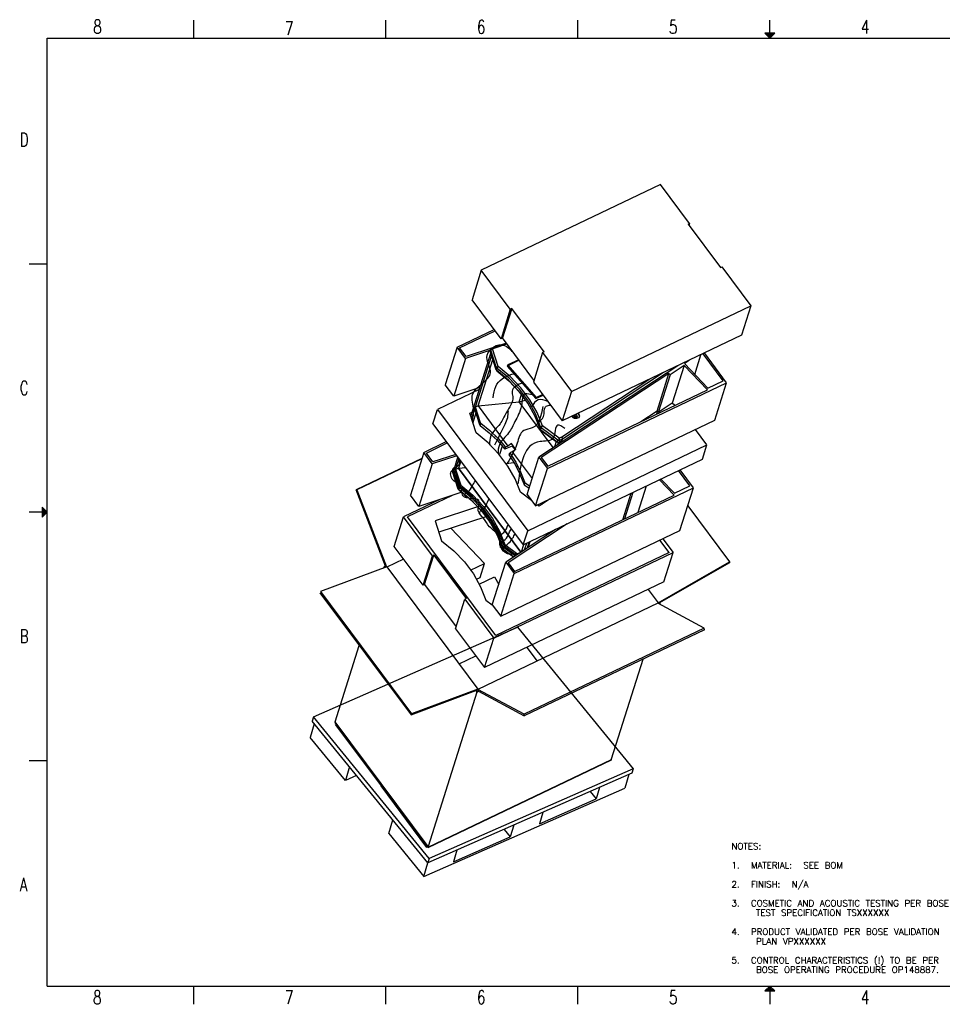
# Model space of a CAD drawing. Extents: x -60 to 3656, y -26 to 2416.
# Tile 1 of 2: x -60 to 2227, y -26 to 2416. Entities that reach past the tile are written whole.
import ezdxf

# ---------------------------------------------------------------- set-up
doc = ezdxf.new("R2010")
doc.units = 0
doc.header["$LTSCALE"] = 7.5
doc.header["$MEASUREMENT"] = 0
doc.layers.get('0').update_dxf_attribs({"linetype": 'CONTINUOUS'})
for name, color, linetype in [('1', 7, 'CONTINUOUS'), ('6文本', 5, 'CONTINUOUS'), ('SALVER_DXF_CONTINUOUS_LINE', 7, 'CONTINUOUS')]:
    doc.layers.add(name, color=color, linetype=linetype)
doc.styles.get("Standard").update_dxf_attribs({"font": 'txt', "bigfont": 'gbcbig.shx'})

msp = doc.modelspace()

# ---------------------------------------------------------------- linework, layer by layer
at = {"color": 7, "linetype": 'Continuous'}
for p, q in [((1528.9, 2007.3), (1084.5, 1794.6)), ((1600.8, 1910.7), (1528.9, 2007.3)), ((1597.1, 1908.9), (1600.8, 1910.7)), ((1597.1, 1908.9), (1677.2, 1801.3)), ((1600.8, 1910.7), (1599.3, 1906)), ((1084.5, 1794.6), (1061.5, 1721.5)), ((1156.4, 1698), (1084.5, 1794.6)), ((1677.2, 1801.3), (1680.9, 1803)), ((1680.9, 1803), (1752.8, 1706.5)), ((1133.3, 1624.9), (1061.5, 1721.5)), ((1156.4, 1698), (1133.3, 1624.9)), ((1160.1, 1699.8), (1137, 1626.7)), ((1160.1, 1699.8), (1156.4, 1698)), ((1240.2, 1592.1), (1160.1, 1699.8)), ((1308.4, 1493.7), (1752.8, 1706.5)), ((1752.8, 1706.5), (1729.7, 1633.4)), ((1024.4, 1603.9), (1116.3, 1647.9)), ((1030.6, 1602.2), (1118.8, 1644.5)), ((1146.6, 1613.8), (1116.9, 1604)), ((1137, 1626.7), (1133.3, 1624.9)), ((1215, 1522), (1137, 1626.7)), ((1729.7, 1633.4), (1285.3, 1420.7)), ((1024.4, 1603.9), (995, 1510.7)), ((1045.4, 1575.6), (1024.4, 1603.9)), ((1046.9, 1580.3), (1030.6, 1602.2)), ((1107.3, 1596), (1045.4, 1575.6)), ((1112.5, 1602), (1046.9, 1580.3)), ((1058.3, 1432), (1107.7, 1588.6)), ((1106.6, 1593.8), (1108, 1598.4)), ((1108, 1596.7), (1106.6, 1592.1)), ((1106.6, 1592.1), (1120.6, 1548.3)), ((1122, 1552.9), (1108, 1596.7)), ((1116.8, 1604), (1110.1, 1600.8)), ((1112.4, 1599.4), (1110.9, 1599)), ((1112.4, 1599.4), (1119, 1602.5)), ((1126.4, 1555.6), (1112.4, 1599.4)), ((1116.8, 1604), (1116.9, 1604)), ((1119, 1602.5), (1148, 1612)), ((1236.5, 1590.3), (1213.5, 1517.3)), ((1240.2, 1592.1), (1236.5, 1590.3)), ((1236.5, 1590.3), (1308.4, 1493.7)), ((1692.6, 1515.7), (1637.8, 1589.4)), ((1045.4, 1575.6), (1016, 1482.4)), ((1109.5, 1582.9), (1060.2, 1426.4)), ((1076.4, 1458.1), (1112.7, 1573)), ((1178.3, 1571.3), (1148.6, 1557)), ((1177.3, 1572.6), (1150.1, 1560.2)), ((1599.6, 1571.1), (1587.8, 1563.3)), ((1613.5, 1536.3), (1628.9, 1585.2)), ((1683.9, 1520.7), (1634.1, 1587.6)), ((1122, 1552.9), (1120.6, 1548.3)), ((1123.4, 1551.1), (1122, 1546.5)), ((1151.6, 1522), (1122, 1546.5)), ((1122.3, 1546.2), (1122.8, 1544.9)), ((1123, 1545.6), (1122.8, 1544.9)), ((1219.7, 1476.1), (1148.6, 1557)), ((1221.3, 1479.2), (1150.1, 1560.2)), ((1571.3, 1557.6), (1227.2, 1331.3)), ((1536.2, 1540.8), (1285.6, 1376)), ((1587.4, 1558), (1552.5, 1535.1)), ((1554.3, 1549.5), (1553.1, 1545.6)), ((1554, 1546.2), (1555.2, 1549.8)), ((1587.4, 1558), (1558, 1464.8)), ((1645.1, 1497.6), (1587.4, 1558)), ((1587.8, 1563.3), (1645.8, 1502.5)), ((1177.7, 1494.7), (1151.6, 1522)), ((1213.5, 1517.3), (1285.3, 1420.7)), ((1549.5, 1538.2), (1233.1, 1330.1)), ((1248.2, 1303), (1692.6, 1515.7)), ((1502.5, 1524.6), (1283.9, 1380.9)), ((1520.1, 1445), (1549.5, 1538.2)), ((1552.5, 1535.1), (1523.1, 1441.9)), ((1552.5, 1535.1), (1549.5, 1538.2)), ((1645.8, 1502.5), (1683.9, 1520.7)), ((1663.2, 1422.6), (1692.6, 1515.7)), ((1079.4, 1499), (975.6, 1449.3)), ((1016, 1482.4), (995, 1510.7)), ((1081, 1503.8), (1016, 1482.4)), ((1249.4, 1308.2), (1645.1, 1497.6)), ((1308.4, 1493.7), (1285.3, 1420.7)), ((1076.4, 1458.1), (1178.3, 1467.9)), ((1178.3, 1467.9), (1184, 1486.2)), ((1178.3, 1467.9), (1194.2, 1472.6)), ((1262.6, 1354.6), (1178.3, 1467.9)), ((1219.7, 1476.1), (1237.7, 1484.7)), ((1236.6, 1486.2), (1221.3, 1479.2)), ((964.5, 1414), (975.6, 1449.3)), ((975.6, 1449.3), (1199.5, 1148.5)), ((1055.6, 1440.4), (1061.6, 1442.4)), ((1067.8, 1450.5), (1069.5, 1455.8)), ((1067.8, 1450.5), (1080.1, 1411.7)), ((1069.5, 1455.8), (1076.3, 1458)), ((1069.5, 1455.8), (1081.8, 1417)), ((1076.3, 1458), (1076.4, 1458.1)), ((1076.3, 1458), (1150.3, 1358.6)), ((1520.1, 1445), (1479.7, 1418.4)), ((1521.1, 1444), (1518.9, 1437.2)), ((1519.7, 1437.6), (1521.6, 1443.5)), ((1523.1, 1441.9), (1520.1, 1445)), ((1558, 1464.8), (1523.1, 1441.9)), ((1563.9, 1458.7), (1558, 1464.8)), ((1071.7, 1391.1), (1055.6, 1440.4)), ((1071, 1440.6), (1063.4, 1416.5)), ((1081.8, 1417), (1080.1, 1411.7)), ((1231.6, 1405.8), (1218.7, 1438.4)), ((1218.8, 1209.9), (1663.2, 1422.6)), ((1312.5, 1432.7), (1313.3, 1433.3)), ((1317.9, 1426.6), (1315.1, 1427.1)), ((1318.8, 1429.3), (1320.4, 1430.7)), ((1320.4, 1430.9), (1320.6, 1430.2)), ((964.5, 1414), (1188.3, 1113.2)), ((1083.1, 1415.2), (1081.5, 1409.9)), ((1231.6, 1405.8), (1230.1, 1401.2)), ((1232.9, 1403.9), (1231.5, 1399.3)), ((1231.5, 1399.3), (1272.9, 1368.7)), ((1231.7, 1399.1), (1232.3, 1397.7)), ((1232.6, 1398.5), (1232.3, 1397.7)), ((1232.3, 1397.7), (1269.9, 1369.8)), ((1274.4, 1373.3), (1232.9, 1403.9)), ((1277.3, 1377.7), (1235.9, 1408.4)), ((1643.9, 1361.2), (1615.3, 1399.6)), ((942, 1342.8), (997.6, 1369.5)), ((1118.4, 1381.5), (1118.3, 1381.4)), ((1119.5, 1380), (1119.6, 1380.1)), ((1269.9, 1369.8), (1265.8, 1356.6)), ((1272.9, 1368.7), (1274.4, 1373.3)), ((1283.9, 1380.9), (1277.3, 1377.7)), ((1277.4, 1368.1), (1278.8, 1372.7)), ((1284.2, 1371.4), (1277.4, 1368.1)), ((1285.6, 1376), (1278.8, 1372.7)), ((1281.2, 1366.8), (1282.4, 1370.5)), ((1283.1, 1368.1), (1285.6, 1376)), ((948.2, 1341.2), (1000.2, 1366.1)), ((1136.1, 1358.6), (1129.4, 1337.2)), ((1143.1, 1350.6), (1144.7, 1355.9)), ((1148.6, 1353.3), (1143.1, 1350.6)), ((1150.3, 1358.6), (1144.7, 1355.9)), ((1161.3, 1357.9), (1148.6, 1353.3)), ((1159.2, 1364.8), (1150.3, 1358.6)), ((1161, 1344.1), (1155.5, 1341.4)), ((1170, 1350.3), (1159.2, 1364.8)), ((1170, 1350.3), (1161, 1344.1)), ((1161, 1344.1), (1210.3, 1277.8)), ((1162.2, 1360.8), (1161.3, 1357.9)), ((1161.3, 1357.9), (1168, 1348.9)), ((1199.5, 1148.5), (1643.9, 1361.2)), ((1274.2, 1362.2), (1276, 1367.8)), ((1277.7, 1367), (1277.7, 1367)), ((1278.3, 1367.4), (1278.3, 1367.3)), ((1632.7, 1325.9), (1643.9, 1361.2)), ((937.3, 1327.9), (773.9, 1249.7)), ((937, 1326.8), (776, 1249.7)), ((942, 1342.8), (908.6, 1237)), ((963, 1314.6), (942, 1342.8)), ((964.5, 1319.3), (948.2, 1341.2)), ((1023.6, 1334.5), (963, 1314.6)), ((1021.1, 1337.9), (964.5, 1319.3)), ((1017.6, 1302.9), (1026.4, 1330.8)), ((1028.9, 1327.4), (1020.6, 1301)), ((1033.4, 1321.4), (1027.7, 1303.5)), ((1153.8, 1336.2), (1155.5, 1341.4)), ((1153.8, 1336.2), (1168.4, 1313.1)), ((1155.5, 1341.4), (1170, 1318.4)), ((1188.3, 1113.2), (1632.7, 1325.9)), ((1197.8, 1238.1), (1227.2, 1331.3)), ((1227.2, 1331.3), (1248.2, 1303)), ((1233.1, 1330.1), (1249.4, 1308.2)), ((963, 1314.6), (929.6, 1208.7)), ((1013.1, 1297.2), (1013.2, 1297.9)), ((1013.2, 1296.2), (1013.1, 1297.2)), ((1013.2, 1297.9), (1014.2, 1300.9)), ((1014.7, 1300.8), (1013.2, 1296.2)), ((1013.2, 1296.2), (1013.2, 1295.5)), ((1013.2, 1296.2), (1027.2, 1252.4)), ((1027.2, 1251.7), (1013.2, 1295.5)), ((1014.7, 1300.8), (1028.7, 1257)), ((1018.3, 1305.2), (1016.2, 1304.2)), ((1017.6, 1302.9), (1032.1, 1257.4)), ((1020.6, 1301), (1027.5, 1303.3)), ((1020.6, 1301), (1033.3, 1261.3)), ((1027.5, 1303.4), (1027.7, 1303.5)), ((1182.6, 1095.1), (1027.5, 1303.4)), ((1027.5, 1303.3), (1027.5, 1303.4)), ((1027.5, 1303.3), (1182.5, 1095)), ((1027.7, 1303.5), (1045.7, 1304.9)), ((1146, 1314.9), (1165.2, 1318.1)), ((1173, 1308.7), (1172.8, 1308.6)), ((1173.5, 1306.9), (1173.7, 1307)), ((1218.8, 1209.9), (1248.2, 1303)), ((1601.6, 1259.7), (1573.4, 1297.5)), ((1610.3, 1254.7), (1577.1, 1299.3)), ((1562.8, 1236.6), (1526.2, 1274.9)), ((1529.9, 1276.7), (1563.5, 1241.5)), ((1531.2, 1275.3), (1531.9, 1277.7)), ((846.9, 1060.2), (773.9, 1249.7)), ((776, 1249.7), (849.6, 1058.7)), ((1028.7, 1257), (1027.2, 1252.4)), ((1027.2, 1252.4), (1027.2, 1251.7)), ((1027.5, 1251.7), (1027.2, 1252.4)), ((1028, 1251.1), (1027.5, 1251.7)), ((1028.6, 1250.6), (1028, 1251.1)), ((1030.1, 1255.1), (1028.6, 1250.6)), ((1032.1, 1257.4), (1033.3, 1261.3)), ((1033.3, 1261.3), (1063.4, 1236.4)), ((1165.9, 1042), (1610.3, 1254.7)), ((1191.3, 1269.8), (1189.6, 1264.6)), ((1192.7, 1268), (1191, 1262.7)), ((1191, 1262.7), (1202.8, 1254)), ((1192.7, 1268), (1204.5, 1259.3)), ((1493.1, 1259.1), (1472.4, 1193.3)), ((1563.5, 1241.5), (1601.6, 1259.7)), ((1576.9, 1148.9), (1610.3, 1254.7)), ((981.8, 1225.9), (891.5, 1182.6)), ((1012.5, 1236), (901.4, 1182.8)), ((929.6, 1208.7), (908.6, 1237)), ((1036, 1243.7), (929.6, 1208.7)), ((1069.8, 1228.2), (1069.7, 1228.1)), ((1070.9, 1226.6), (1071, 1226.8)), ((1167.1, 1047.2), (1562.8, 1236.6)), ((1208.9, 1223.2), (1181.2, 1243.9)), ((1197.8, 1238.1), (1218.8, 1209.9)), ((1255.2, 1227.3), (1227.7, 1209.2)), ((1435.1, 1175.5), (1455.9, 1241.3)), ((1460.5, 1243.5), (1439.8, 1177.7)), ((1075, 1207.8), (969.7, 1173.2)), ((1227.7, 1209.2), (1223.6, 1212.2)), ((1226.3, 1210.2), (1227.4, 1214)), ((1232.5, 1212.3), (1234, 1217.1)), ((1234.4, 1213.6), (1235.8, 1218)), ((1596.2, 1210), (1699.5, 1071.2)), ((868.5, 1109.6), (891.5, 1182.6)), ((963.4, 1086.1), (891.5, 1182.6)), ((1120.3, 888.8), (901.4, 1182.8)), ((969.7, 1173.2), (985.9, 1123.6)), ((1095.5, 1183), (979, 1144.6)), ((1092.3, 1067.4), (1009.2, 1154.5)), ((1124.7, 1155), (1124.5, 1154.9)), ((1125.2, 1153.2), (1125.3, 1153.3)), ((1132.5, 936.1), (1576.9, 1148.9)), ((1268.5, 1151.6), (1144.9, 1070.3)), ((1296.9, 1165.2), (1150.8, 1069.1)), ((1188.3, 1113.2), (1199.5, 1148.5)), ((1549.8, 1094.4), (1527, 1125)), ((1534.5, 1128.5), (1559.8, 1094.5)), ((940.3, 1013), (868.5, 1109.6)), ((1136.8, 1105.2), (1136.7, 1104.6)), ((1138.2, 1109.8), (1136.8, 1105.2)), ((1137.1, 1104.6), (1136.8, 1105.2)), ((1137.5, 1103.9), (1137.1, 1104.6)), ((1138.1, 1103.4), (1137.5, 1103.9)), ((1139.6, 1108), (1138.1, 1103.4)), ((1138.1, 1103.4), (1165, 1083.5)), ((1164.5, 1083.1), (1138.1, 1102.6)), ((1139.6, 1108), (1169, 1086.2)), ((1141.6, 1110.2), (1142.8, 1114.1)), ((1141.6, 1110.2), (1171.7, 1087.9)), ((1142.8, 1114.1), (1175.2, 1090.2)), ((1189.1, 1113.6), (1183.4, 1095.6)), ((1191.9, 1101.2), (1197, 1117.3)), ((1198.9, 1105.8), (1203.5, 1120.4)), ((1200.8, 1107), (1205.3, 1121.3)), ((891.8, 1078.2), (850.1, 1058.2)), ((940.3, 1013), (963.4, 1086.1)), ((944, 1014.8), (967.1, 1087.8)), ((967.1, 1087.8), (963.4, 1086.1)), ((967.1, 1087.8), (1047.2, 980.2)), ((1115.4, 881.8), (1559.8, 1094.5)), ((1549.8, 1094.4), (1120.3, 888.8)), ((1536.7, 1021.5), (1559.8, 1094.5)), ((849.8, 1058.8), (685.9, 997.3)), ((842.2, 1055.9), (843, 1058.3)), ((846.9, 1060.2), (843, 1058.3)), ((843, 1058.3), (844.2, 1056.6)), ((846.9, 1060.2), (848.4, 1058.2)), ((849.8, 1058.8), (1075.5, 755.5)), ((1057.8, 1050.9), (1092.3, 1067.4)), ((1081.2, 1032.1), (1092.3, 1067.4)), ((1111.5, 964.4), (1144.9, 1070.3)), ((1144.9, 1070.3), (1165.9, 1042)), ((1150.8, 1069.1), (1167.1, 1047.2)), ((1523, 969.7), (1699.5, 1071.2)), ((1699.4, 1069.1), (1526, 969.4)), ((1699.5, 1071.2), (1699.4, 1069.1)), ((1072.4, 1027.9), (1081.2, 1032.1)), ((1079.1, 1015.9), (1117.1, 1034.1)), ((1117.1, 1034.1), (1127.6, 1015.4)), ((1132.5, 936.1), (1165.9, 1042)), ((944, 1014.8), (940.3, 1013)), ((944, 1014.8), (1021.9, 910.1)), ((1536.7, 1021.5), (1092.3, 808.8)), ((1498.2, 1003), (1523, 969.7)), ((684.5, 994.5), (910.2, 691.3)), ((685.9, 997.3), (911.6, 694.1)), ((1020.5, 905.3), (1043.5, 978.4)), ((1047.2, 980.2), (1043.5, 978.4)), ((1043.5, 978.4), (1115.4, 881.8)), ((1522.5, 968.8), (1075.5, 754.9)), ((1095.4, 976.5), (1111.5, 964.4)), ((1111.5, 964.4), (1132.5, 936.1)), ((1637.3, 906.9), (1522.5, 968.8)), ((1522.7, 968.7), (1523, 969.7)), ((1526, 969.4), (1523.5, 968.2)), ((1528.5, 966), (1526, 969.4)), ((1528, 965.8), (1528.5, 966)), ((1528.4, 965.6), (1528.5, 966)), ((1020.5, 905.3), (1092.3, 808.8)), ((1637.3, 906.9), (1190.3, 693)), ((1638.1, 902.9), (1637.3, 906.9)), ((1092.3, 808.8), (1115.4, 881.8)), ((1638.1, 902.9), (1191.1, 689)), ((722, 674.7), (781.7, 864)), ((1197.4, 859.1), (1222.6, 825.2)), ((1029.2, 817.8), (1070.8, 837.7)), ((1407.5, 582.4), (1485.6, 830)), ((910.2, 691.3), (1071.1, 751.7)), ((1075.5, 755.5), (911.6, 694.1)), ((1073.7, 748.3), (952.7, 364.7)), ((1071.1, 751.7), (1075.1, 753.6)), ((1071.1, 751.7), (1073.7, 748.3)), ((1073.7, 748.3), (1077.6, 750.2)), ((1074.8, 753.5), (1075.5, 755.5)), ((1075.5, 754.9), (1075.1, 753.6)), ((1077.6, 750.2), (1075.1, 753.6)), ((1190.3, 693), (1075.5, 754.9)), ((1077.6, 750.2), (1191.1, 689)), ((911.6, 694.1), (910.2, 691.3)), ((1191.1, 689), (1190.3, 693)), ((721.4, 672.9), (836.6, 518.2)), ((952.7, 364.7), (722, 674.7)), ((952.4, 364.5), (722, 674)), ((722.4, 668), (835.8, 515.7)), ((1406.8, 580), (951.9, 362.2)), ((1406.4, 579.4), (952, 362)), ((1407, 580.7), (1404.3, 579.4)), ((1406.4, 580.8), (1407.1, 581.7)), ((1406.8, 580), (1406.4, 579.4)), ((1406.6, 581.1), (1407, 580.7)), ((1407, 580.7), (1406.8, 580)), ((1407.1, 581.7), (1407.5, 582.4)), ((836.6, 518.2), (835.8, 515.7)), ((835.8, 515.7), (836.4, 516)), ((836.9, 517.7), (836.2, 515.2)), ((949.5, 362.9), (836.2, 515.2)), ((836.6, 518.2), (837.6, 518.7)), ((836.9, 517.7), (838, 518.2)), ((952.1, 362.9), (836.9, 517.7))]:
    msp.add_line(p, q, dxfattribs=at)
for p, q in [((1150.1, 1560.2), (1148.6, 1557)), ((1221.3, 1479.2), (1219.7, 1476.1))]:
    msp.add_line(p, q)
for points in [[(1106.6, 1593.8), (1106.5, 1593.2), (1106.6, 1592.1)], [(1108, 1596.7), (1107.9, 1597.7), (1108, 1598.4)], [(1110.9, 1599), (1109.6, 1598.4), (1108.6, 1597.6), (1108, 1596.7)], [(1112.4, 1599.4), (1111.5, 1600.3), (1110.7, 1600.8), (1110.1, 1600.8)], [(1120.6, 1548.3), (1120.9, 1547.7), (1121.4, 1547), (1122, 1546.5)], [(1122, 1552.9), (1122.4, 1553.6), (1123.1, 1554.3), (1124.1, 1554.9), (1125.2, 1555.3), (1126.4, 1555.6)], [(1123.4, 1551.1), (1122.8, 1551.6), (1122.3, 1552.3), (1122, 1552.9)], [(1122.8, 1544.9), (1152.8, 1520), (1179.2, 1492.4), (1200.2, 1464.2)], [(1123.4, 1551.1), (1123.8, 1552.1), (1124.6, 1553.3), (1125.5, 1554.5), (1126.4, 1555.6)], [(1218.7, 1438.4), (1201.1, 1469.7), (1179.1, 1499.3), (1153.1, 1526.6), (1123.4, 1551.1)], [(1235.9, 1408.4), (1222.9, 1441.4), (1205.1, 1473.1), (1182.8, 1503.1), (1156.4, 1530.7), (1126.4, 1555.6)], [(1230.1, 1401.2), (1217.3, 1433.8), (1199.7, 1465.1), (1177.7, 1494.7)], [(1083.1, 1415.2), (1082.5, 1415.7), (1082.1, 1416.3), (1081.8, 1417)], [(1315.1, 1427.1), (1312.5, 1428.3), (1310.3, 1430), (1308.9, 1432)], [(1319.8, 1429.6), (1318.3, 1429.2), (1316.6, 1429.2), (1315, 1429.8), (1313.6, 1430.7), (1312.7, 1432), (1312.3, 1433.4), (1312.3, 1433.6)], [(1313.3, 1433.3), (1314.8, 1433.7), (1316.5, 1433.7), (1318.1, 1433.1), (1319.4, 1432.2), (1320.4, 1430.9)], [(1323.2, 1427.5), (1320.7, 1426.7), (1317.9, 1426.6)], [(1318.9, 1436.8), (1319.2, 1436.7), (1320.5, 1435.7), (1321.5, 1434.5), (1321.9, 1433), (1321.7, 1431.7)], [(1321.7, 1431.7), (1321, 1430.5), (1319.8, 1429.6)], [(1327.2, 1431.9), (1326.8, 1430.8), (1325.3, 1428.9), (1323.2, 1427.5)], [(1323.5, 1438.9), (1324.4, 1438.2), (1326, 1436), (1326.9, 1433.7), (1326.9, 1431.3)], [(1325.1, 1439.7), (1326.6, 1437.8), (1327.4, 1435.4), (1327.5, 1433), (1327.2, 1431.9)], [(1080.1, 1411.7), (1080.4, 1411.1), (1080.9, 1410.4), (1081.5, 1409.9)], [(1081.5, 1409.9), (1104, 1391.7), (1124.6, 1371.9), (1143.1, 1350.6)], [(1083.1, 1415.2), (1105.7, 1397), (1126.3, 1377.1), (1144.7, 1355.9)], [(1230.1, 1401.2), (1230.4, 1400.5), (1230.9, 1399.9), (1231.5, 1399.3)], [(1231.6, 1405.8), (1231.9, 1406.4), (1232.7, 1407.1), (1233.6, 1407.7), (1234.8, 1408.1), (1235.9, 1408.4)], [(1232.9, 1403.9), (1232.3, 1404.5), (1231.9, 1405.1), (1231.6, 1405.8)], [(1232.9, 1403.9), (1233.4, 1404.9), (1234.1, 1406.1), (1235, 1407.3), (1235.9, 1408.4)], [(1181.2, 1243.9), (1168.3, 1277), (1150.6, 1308.8), (1128.3, 1338.7), (1101.8, 1366.3), (1071.7, 1391.1)], [(1272.9, 1368.7), (1274, 1368.1), (1275.1, 1367.8), (1276.3, 1367.8), (1277.4, 1368.1)], [(1274.4, 1373.3), (1274.8, 1374.2), (1275.5, 1375.4), (1276.4, 1376.7), (1277.3, 1377.7)], [(1274.4, 1373.3), (1275.4, 1372.7), (1276.6, 1372.4), (1277.8, 1372.4), (1278.8, 1372.7)], [(1278.8, 1372.7), (1278.9, 1373.7), (1278.7, 1375.1), (1278.1, 1376.5), (1277.3, 1377.7)], [(1277.7, 1367), (1277.8, 1367.2), (1278, 1367.3), (1278.1, 1367.4), (1278.3, 1367.4), (1278.3, 1367.4)], [(1278.3, 1367.3), (1278.2, 1367.2), (1278, 1367), (1277.9, 1366.9), (1277.8, 1366.9), (1277.7, 1367)], [(1014.7, 1300.8), (1014.6, 1301.8), (1014.7, 1302.5)], [(1014.7, 1302.5), (1014.8, 1302.8), (1015.4, 1303.6), (1016.2, 1304.2)], [(1168.4, 1313.1), (1180.3, 1289.1), (1189.6, 1264.6)], [(1170, 1318.4), (1182, 1294.4), (1191.3, 1269.8)], [(1028.6, 1250.6), (1028.5, 1250), (1028.6, 1249.8)], [(1028.6, 1250.6), (1058.3, 1226), (1084.3, 1198.7), (1106.3, 1169.2), (1123.9, 1137.8), (1136.8, 1105.2)], [(1030.1, 1255.1), (1029.5, 1255.7), (1029, 1256.3), (1028.7, 1257)], [(1138.2, 1109.8), (1125.4, 1142.4), (1107.8, 1173.8), (1085.8, 1203.3), (1059.7, 1230.6), (1030.1, 1255.1)], [(1141.6, 1110.2), (1128.6, 1143.2), (1110.8, 1175), (1088.6, 1204.9), (1062.2, 1232.5), (1032.1, 1257.4)], [(1189.6, 1264.6), (1189.9, 1263.9), (1190.4, 1263.2), (1191, 1262.7)], [(1192.7, 1268), (1192.1, 1268.5), (1191.6, 1269.2), (1191.3, 1269.8)], [(1063.4, 1236.4), (1089.8, 1208.8), (1112.1, 1178.8)], [(1112.1, 1178.8), (1129.9, 1147.1), (1142.8, 1114.1)], [(985.9, 1123.6), (1016.1, 1098.9), (1042.6, 1071.3), (1064.9, 1041.3), (1082.6, 1009.5), (1095.4, 976.5)], [(1138.1, 1103.4), (1138, 1102.8), (1138.1, 1102.6)], [(1139.6, 1108), (1139, 1108.5), (1138.5, 1109.1), (1138.2, 1109.8)], [(1404.3, 579.4), (1405.4, 580), (1406.4, 580.8)]]:
    msp.add_lwpolyline(points, dxfattribs=at)
for points in [[(1062.5, 1421), (1065.4, 1447.4), (1062.9, 1486.5), (1107.3, 1541.3), (1098.5, 1578), (1109.6, 1600.6), (1134.5, 1609.9), (1163, 1591.9)], [(1249.4, 1469), (1225.8, 1472.9), (1208.8, 1455.9)], [(1150.7, 1445.5), (1149, 1428.9), (1142.6, 1412), (1116.8, 1360.6)], [(1236.9, 1457), (1210.7, 1403.5), (1189.6, 1396.9), (1173.2, 1365.4), (1148.9, 1315.9)], [(1225.2, 1416.8), (1238.4, 1431.7), (1245.2, 1457.4), (1256, 1459.9)], [(1291.7, 1401.7), (1273.6, 1410.6), (1261.8, 1377.8), (1230, 1369.8), (1175.4, 1264.8)], [(1179.5, 1092.8), (1149.2, 1091.5), (1132.5, 1107.7), (1127.5, 1136.2), (1105, 1158.1), (1090.2, 1179.3), (1076.8, 1198), (1077.9, 1223.1), (1039.2, 1234.9), (1032.3, 1261.2), (1017, 1271.3), (1009.8, 1295.1), (1028.8, 1311.9), (1030.3, 1326)], [(1050.2, 1230.8), (1042.9, 1237.3), (1052.3, 1245.4), (1061.7, 1258.8), (1070, 1272.5)], [(1081.7, 1188.7), (1081.2, 1196.8), (1091.4, 1203.3), (1096.4, 1211.6), (1103.7, 1227.1)], [(1128, 1136), (1140.3, 1144.4), (1151, 1163.8)], [(1132.4, 1107.2), (1132, 1115.2), (1143.8, 1126.6), (1153.5, 1143.2), (1158.7, 1153.1)], [(1144.5, 1094.1), (1139.4, 1100.3), (1152.8, 1118.1), (1168.3, 1141.5)]]:
    msp.add_spline(points, degree=3)
for points in [[(1108, 1598.4), (1109.3, 1600.3), (1110, 1600.4)], [(1116.9, 1603.8), (1117.4, 1603.9)], [(1117.4, 1603.9), (1118.2, 1603.5), (1118.2, 1602.9)], [(1118.3, 1381.4), (1119.2, 1380), (1119.2, 1380)], [(1119.6, 1380.1), (1118.8, 1381.5), (1118.8, 1381.5)], [(1118.8, 1381.5), (1118.8, 1381.5)], [(1119.2, 1380), (1119.2, 1380)], [(1285.6, 1376), (1285.4, 1378.3), (1284.8, 1379.6), (1283.9, 1380.9)], [(1013.1, 1297), (1013.2, 1297.9)], [(1013.2, 1295.5), (1013.1, 1297)], [(1172.8, 1308.6), (1173.3, 1307)], [(1173.7, 1307), (1173.2, 1308.7)], [(1173.2, 1308.7), (1173.2, 1308.7)], [(1173.3, 1307), (1173.3, 1307)], [(1027.2, 1251.7), (1027.7, 1250.6)], [(1027.7, 1250.6), (1028.1, 1250.1)], [(1028.1, 1250.1), (1028.6, 1249.8)], [(1028.6, 1249.8), (1058.3, 1225.3), (1084.3, 1198), (1106.3, 1168.4), (1123.9, 1137.1), (1136.6, 1105.2)], [(1069.7, 1228.1), (1070.5, 1226.6), (1070.6, 1226.7)], [(1071, 1226.8), (1070.2, 1228.2), (1070.2, 1228.2)], [(1070.2, 1228.2), (1070.2, 1228.1)], [(1070.6, 1226.7), (1070.6, 1226.7)], [(1124.5, 1154.9), (1125, 1153.2)], [(1125.3, 1153.3), (1124.9, 1154.9)], [(1124.9, 1154.9), (1124.9, 1154.9)], [(1125, 1153.2), (1125, 1153.2)], [(1136.6, 1105.2), (1136.7, 1104.6)], [(1136.7, 1104.6), (1137.2, 1103.4)], [(1137.2, 1103.4), (1137.6, 1102.9)], [(1137.6, 1102.9), (1138.1, 1102.6)]]:
    msp.add_spline(points, degree=3, dxfattribs=at)
for points, knots in [([(1188, 1514.6), (1175.7, 1511.6), (1155.8, 1502.3), (1167.8, 1470.6), (1145.6, 1445), (1133.1, 1410.3), (1105.5, 1389.9), (1104.8, 1369), (1104.6, 1361.1)], [0.0680951, 0.0680951, 0.0680951, 0.0680951, 0.1567317, 0.1924794, 0.3050076, 0.388285, 0.4861254, 0.5460879, 0.5460879, 0.5460879, 0.5460879]), ([(1114.1, 1478.2), (1115.1, 1488.1), (1117.7, 1514.9), (1146, 1534), (1165, 1537.6), (1167.5, 1538)], [0, 0, 0, 0, 0.0758993, 0.2059849, 0.2256828, 0.2256828, 0.2256828, 0.2256828]), ([(1211.5, 1485.4), (1211.3, 1485.4), (1205.3, 1485.5), (1186.2, 1495.1), (1186, 1449.5), (1168.5, 1423.6), (1153.9, 1387.8), (1126.9, 1367.7), (1126.2, 1346.8), (1125.9, 1338.8)], [13.894693, 13.894693, 13.894693, 13.894693, 14.30319, 25.725023, 46.349492, 75.065271, 96.316599, 121.284252, 136.585915, 136.585915, 136.585915, 136.585915])]:
    msp.add_open_spline(points, degree=3, knots=knots)
at = {"layer": '1', "color": 0, "linetype": 'Continuous'}
for p, q in [((372.1, 2370.4), (372.1, 2415.2)), ((848, 2370.4), (848, 2415.2)), ((1323.9, 2370.4), (1323.9, 2415.2)), ((1799.8, 2370.4), (1799.8, 2415.2)), ((8.2, 2370.4), (3591.4, 2370.4)), ((8.2, 18.9), (8.2, 2370.4)), ((1812.1, 2382.8), (1787.4, 2382.8)), ((1799.8, 2370.4), (1787.4, 2382.8)), ((1799.8, 2374.5), (1791.5, 2382.8)), ((1799.8, 2378.6), (1795.7, 2382.8)), ((1799.8, 2370.4), (1812.1, 2382.8)), ((1799.8, 2378.6), (1803.9, 2382.8)), ((1799.8, 2374.5), (1808, 2382.8)), ((-36.6, 1810.5), (8.2, 1810.5)), ((-4.2, 1207), (-4.2, 1182.3)), ((8.2, 1194.7), (-4.2, 1207)), ((4.1, 1194.7), (-4.2, 1202.9)), ((-0.1, 1194.7), (-4.2, 1198.8)), ((8.2, 1194.7), (-36.6, 1194.7)), ((4.1, 1194.7), (-4.2, 1186.4)), ((8.2, 1194.7), (-4.2, 1182.3)), ((-0.1, 1194.7), (-4.2, 1190.6)), ((-36.6, 578.8), (8.2, 578.8)), ((8.2, 18.9), (3591.4, 18.9)), ((372.1, -25.9), (372.1, 18.9)), ((848, -25.9), (848, 18.9)), ((1323.9, -25.9), (1323.9, 18.9)), ((1799.8, 18.9), (1787.4, 6.6)), ((1787.4, 6.6), (1812.1, 6.6)), ((1799.8, 14.8), (1791.5, 6.6)), ((1799.8, 10.7), (1795.7, 6.6)), ((1799.8, 18.9), (1799.8, -25.9)), ((1799.8, 18.9), (1812.1, 6.6)), ((1799.8, 14.8), (1808, 6.6)), ((1799.8, 10.7), (1803.9, 6.6))]:
    msp.add_line(p, q, dxfattribs=at)
at = {"layer": 'SALVER_DXF_CONTINUOUS_LINE', "color": 7, "linetype": 'Continuous'}
for p, q in [((668.7, 686.9), (1173.9, 909.3)), ((1173.9, 909.3), (1460.7, 558)), ((668.7, 686.9), (665.4, 675.7)), ((955.5, 335.6), (668.7, 686.9)), ((670.3, 669.7), (660.3, 635.4)), ((952.2, 324.4), (665.4, 675.7)), ((747.4, 528.7), (660.3, 635.4)), ((757.4, 563.1), (747.4, 528.7)), ((775.4, 541.1), (747.4, 528.7)), ((1457.5, 546.8), (952.2, 324.4)), ((1460.7, 558), (955.5, 335.6)), ((1449.9, 543.5), (1440, 509.6)), ((1460.7, 558), (1457.5, 546.8)), ((942, 290.4), (1440, 509.6)), ((1354.2, 501.3), (1369.3, 482.9)), ((1377.7, 511.7), (1369.3, 482.9)), ((1228.6, 420.9), (1369.3, 482.9)), ((1237, 449.7), (1228.6, 420.9)), ((854.9, 397), (864.9, 431.3)), ((1164.8, 418), (1156.4, 389.1)), ((854.9, 397), (942, 290.4)), ((1141.3, 407.6), (1156.4, 389.1)), ((1015.6, 327.2), (1156.4, 389.2)), ((1024, 356), (1015.6, 327.2)), ((942, 290.4), (952, 324.7)), ((955.5, 335.6), (952.2, 324.4))]:
    msp.add_line(p, q, dxfattribs=at)

# ---------------------------------------------------------------- texts
at = {"layer": '6文本', "color": 0, "linetype": 'Continuous', "oblique": 0, "width": 0.732548}
for s, p in [('8', (122.3, 2382.2)), ('7', (597.4, 2378.1)), ('6', (1073.6, 2381.6)), ('5', (1549.5, 2381.6)), ('4', (2025.4, 2381.6)), ('D', (-60.1, 2101.6)), ('C', (-60.1, 1485.8)), ('B', (-60.1, 870)), ('A', (-60.1, 254.1)), ('8', (121.8, -25.9)), ('7', (597.7, -25.9)), ('6', (1073.6, -25.9)), ('5', (1549.5, -25.9)), ('4', (2025.4, -25.9))]:
    msp.add_text(s, height=33.6, dxfattribs=at).set_placement(p)
at = {"layer": '6文本', "color": 0, "linetype": 'Continuous'}
for s, p in [('NOTES:', (1704.7, 357.8)), ('1.  MATERIAL:  SEE BOM', (1704.7, 310.7)), ('2.  FINISH:  N/A', (1704.7, 263.5)), ('3.  COSMETIC AND ACOUSTIC TESTING PER BOSE ', (1704.7, 216.4)), ('    TEST SPECIFICATION TSXXXXXX', (1704.7, 192.8)), ('4.  PRODUCT VALIDATED PER BOSE VALIDATION', (1704.7, 145.6)), ('    PLAN VPXXXXXX', (1704.7, 122)), ('5.  CONTROL CHARACTERISTICS (!) TO BE PER', (1704.7, 74.8)), ('    BOSE OPERATING PROCEDURE OP148887.', (1704.7, 51.3))]:
    msp.add_text(s, height=15.72, dxfattribs=at).set_placement(p)

doc.saveas('drawing.dxf')
